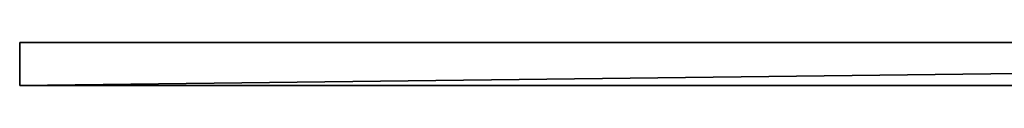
# Model space of a CAD drawing. Header units: inches. Extents: x -35 to 294, y -42 to 136.
# Tile 1 of 256: x -35.06 to 55.37, y 132.24 to 136.18. Entities that reach past the tile are written whole.
import ezdxf

# ---------------------------------------------------------------- set-up
doc = ezdxf.new("R2010")
doc.units = ezdxf.units.IN
doc.header["$MEASUREMENT"] = 0
doc.layers.add('CET color Grey80', color=7, linetype='Continuous', true_color=0xcccccc)
doc.layers.add('CET color Grey98', color=7, linetype='Continuous', true_color=0xfafafa)
doc.layers.add('CET Default', color=7, linetype='Continuous')

# ---------------------------------------------------------------- blocks, each defined once
blk = doc.blocks.new('*C18')
at = {"layer": 'CET color Grey80', "linetype": 'Continuous'}
mesh = blk.add_polyface(dxfattribs=at)
corners = [(0, 0), (0, 3.937, 108), (0, 3.937), (0, 0, 108)]
mesh.append_faces([[corners[k] for k in face] for face in [(0, 1, 2, 0)]], dxfattribs={"vtx0": -1, "vtx3": -1})
mesh.append_faces([[corners[k] for k in face] for face in [(0, 3, 1, 0)]], dxfattribs={"vtx2": -1})
mesh = blk.add_polyface(dxfattribs=at)
corners = [(0, 3.937), (328.67, 3.937, 108), (328.67, 3.937), (324.733, 3.937, 108), (0, 3.937, 108)]
mesh.append_faces([[corners[k] for k in face] for face in [(0, 3, 1, 0)]], dxfattribs={"vtx0": -1, "vtx2": -1, "vtx3": -1})
mesh.append_faces([[corners[k] for k in face] for face in [(0, 1, 2, 0)]], dxfattribs={"vtx0": -1, "vtx3": -1})
mesh.append_faces([[corners[k] for k in face] for face in [(0, 4, 3, 0)]], dxfattribs={"vtx2": -1})
mesh = blk.add_polyface(dxfattribs=at)
corners = [(0, 0, 107.961), (328.67, 3.937, 107.961), (0, 3.937, 107.961), (328.67, 0, 107.961)]
mesh.append_faces([[corners[k] for k in face] for face in [(0, 1, 2, 0)]], dxfattribs={"vtx0": -1, "vtx3": -1})
mesh.append_faces([[corners[k] for k in face] for face in [(0, 3, 1, 0)]], dxfattribs={"vtx2": -1})
mesh = blk.add_polyface(dxfattribs=at)
corners = [(0, 0), (0, 3.937), (328.67, 3.937), (328.67, 0)]
mesh.append_faces([[corners[k] for k in face] for face in [(0, 2, 3, 0)]], dxfattribs={"vtx0": -1, "vtx3": -1})
mesh.append_faces([[corners[k] for k in face] for face in [(0, 1, 2, 0)]], dxfattribs={"vtx2": -1})
at = {"layer": 'CET color Grey98', "linetype": 'Continuous'}
mesh = blk.add_polyface(dxfattribs=at)
corners = [(324.733, 0), (0, 0, 108), (0, 0), (324.733, 0, 108)]
mesh.append_faces([[corners[k] for k in face] for face in [(0, 1, 2, 0)]], dxfattribs={"vtx0": -1, "vtx3": -1})
mesh.append_faces([[corners[k] for k in face] for face in [(0, 3, 1, 0)]], dxfattribs={"vtx2": -1})
blk = doc.blocks.new('*C14')
at = {"layer": 'CET Default', "linetype": 'Continuous'}
blk.add_blockref('*C18', (-35.059, 132.244, 0), dxfattribs=at)

msp = doc.modelspace()

# ---------------------------------------------------------------- block references
at = {"layer": 'CET Default', "linetype": 'Continuous'}
msp.add_blockref('*C14', (0, 0), dxfattribs=at)

doc.saveas('drawing.dxf')
